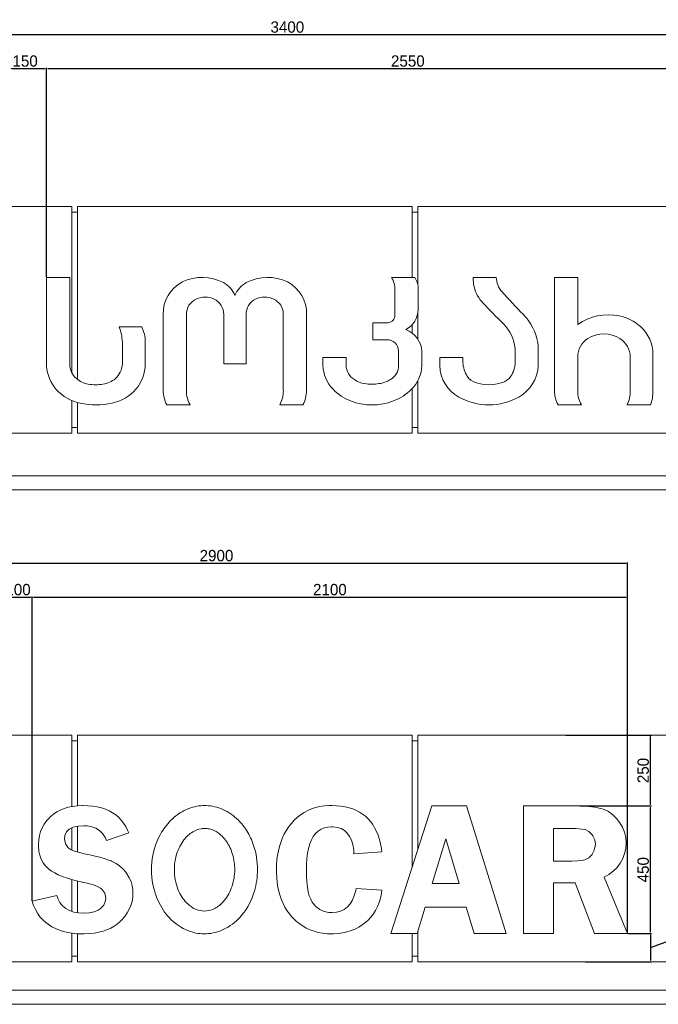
# Model space of a CAD drawing. Header units: feet. Extents: x 1820134 to 1866297, y 4865856 to 4906700.
# Tile 15 of 16: x 1839280 to 1841533, y 4903225 to 4906700. Entities that reach past the tile are written whole.
import ezdxf

# ---------------------------------------------------------------- set-up
doc = ezdxf.new("R2010")
doc.units = ezdxf.units.FT
doc.header["$MEASUREMENT"] = 0
doc.header["$PDMODE"] = 98
doc.header["$PDSIZE"] = 0.3
doc.dimstyles.new('ISO-25', dxfattribs={"dimscale": 15, "dimtxt": 20, "dimasz": 2.5, "dimexe": 1.25, "dimexo": 0.625, "dimgap": 3, "dimtad": 1, "dimdec": 0, "dimtxsty": 'Standard', "dimcen": 2.5, "dimadec": 0, "dimazin": 0, "dimtfac": 1, "dimtdec": 0, "dimtmove": 0, "dimatfit": 3, "dimfxl": 1.25, "dimarcsym": 0})

# ---------------------------------------------------------------- blocks, each defined once
blk = doc.blocks.new('*D5308')
at = {"color": 0, "lineweight": -2, "transparency": 16777216}
for p, q in [((1839224.5, 4905822.3), (1839224.5, 4906529.8)), ((1839374.5, 4905791.6), (1839374.5, 4906529.8)), ((1839229.5, 4906527.3), (1839369.5, 4906527.3))]:
    blk.add_line(p, q, dxfattribs=at)
at = {"color": 0, "lineweight": 5, "transparency": 16777216}
for points in [[(1839229.5, 4906528.1), (1839229.5, 4906526.4), (1839224.5, 4906527.3)], [(1839369.5, 4906528.1), (1839369.5, 4906526.4), (1839374.5, 4906527.3)]]:
    blk.add_solid(points, dxfattribs=at)
at = {"layer": 'Defpoints', "color": 0, "lineweight": 5, "transparency": 16777216}
for p in [(1839374.5, 4906527.3), (1839224.5, 4905821), (1839374.5, 4905790.4)]:
    blk.add_point(p, dxfattribs=at)
at = {"color": 0, "lineweight": 5, "transparency": 16777216, "insert": (1839299.5, 4906553.6), "char_height": 40, "attachment_point": 5}
blk.add_mtext('150', dxfattribs=at)
blk = doc.blocks.new('*D5309')
at = {"color": 0, "lineweight": -2, "transparency": 16777216}
for p, q in [((1839374.5, 4905791.6), (1839374.5, 4906529.8)), ((1841924.5, 4905642.9), (1841924.5, 4906529.8)), ((1839379.5, 4906527.3), (1841919.5, 4906527.3))]:
    blk.add_line(p, q, dxfattribs=at)
at = {"color": 0, "lineweight": 5, "transparency": 16777216}
for points in [[(1839379.5, 4906528.1), (1839379.5, 4906526.4), (1839374.5, 4906527.3)], [(1841919.5, 4906528.1), (1841919.5, 4906526.4), (1841924.5, 4906527.3)]]:
    blk.add_solid(points, dxfattribs=at)
at = {"layer": 'Defpoints', "color": 0, "lineweight": 5, "transparency": 16777216}
for p in [(1841924.5, 4906527.3), (1839374.5, 4905790.4), (1841924.5, 4905641.7)]:
    blk.add_point(p, dxfattribs=at)
at = {"color": 0, "lineweight": 5, "transparency": 16777216, "insert": (1840649.5, 4906553.6), "char_height": 40, "attachment_point": 5}
blk.add_mtext('2550', dxfattribs=at)
blk = doc.blocks.new('*D5310')
at = {"color": 0, "lineweight": -2, "transparency": 16777216}
for p, q in [((1838524.5, 4906371.6), (1838524.5, 4906649.7)), ((1838529.5, 4906647.2), (1841919.5, 4906647.2)), ((1841924.5, 4906371.6), (1841924.5, 4906649.7))]:
    blk.add_line(p, q, dxfattribs=at)
at = {"color": 0, "lineweight": 5, "transparency": 16777216}
for points in [[(1838529.5, 4906648), (1838529.5, 4906646.4), (1838524.5, 4906647.2)], [(1841919.5, 4906648), (1841919.5, 4906646.4), (1841924.5, 4906647.2)]]:
    blk.add_solid(points, dxfattribs=at)
at = {"layer": 'Defpoints', "color": 0, "lineweight": 5, "transparency": 16777216}
for p in [(1841924.5, 4906647.2), (1838524.5, 4906370.4), (1841924.5, 4906370.4)]:
    blk.add_point(p, dxfattribs=at)
at = {"color": 0, "lineweight": 5, "transparency": 16777216, "insert": (1840224.5, 4906673.5), "char_height": 40, "attachment_point": 5}
blk.add_mtext('3400', dxfattribs=at)
blk = doc.blocks.new('*D5415')
at = {"color": 0, "lineweight": -2, "transparency": 16777216}
for p, q in [((1841256.5, 4903925.1), (1841508.4, 4903925.1)), ((1841505.9, 4903480.1), (1841505.9, 4903920.1)), ((1841425.8, 4903475.1), (1841508.4, 4903475.1))]:
    blk.add_line(p, q, dxfattribs=at)
at = {"color": 0, "lineweight": 5, "transparency": 16777216}
for points in [[(1841505.1, 4903920.1), (1841506.8, 4903920.1), (1841505.9, 4903925.1)], [(1841505.1, 4903480.1), (1841506.8, 4903480.1), (1841505.9, 4903475.1)]]:
    blk.add_solid(points, dxfattribs=at)
at = {"layer": 'Defpoints', "color": 0, "lineweight": 5, "transparency": 16777216}
for p in [(1841255.3, 4903925.1), (1841505.9, 4903925.1), (1841424.5, 4903475.1)]:
    blk.add_point(p, dxfattribs=at)
at = {"color": 0, "lineweight": 5, "transparency": 16777216, "insert": (1841479.7, 4903700.1), "char_height": 40, "attachment_point": 5, "rotation": 90}
blk.add_mtext('450', dxfattribs=at)
blk = doc.blocks.new('*D5416')
at = {"color": 0, "lineweight": -2, "transparency": 16777216}
for p, q in [((1841633.4, 4903472.8), (1841633.4, 4903553.6)), ((1841425.8, 4903475.1), (1841508.4, 4903475.1)), ((1841505.9, 4903425.1), (1841633.4, 4903472.8)), ((1841505.9, 4903470.1), (1841505.9, 4903380.1)), ((1841275.8, 4903375.1), (1841508.4, 4903375.1))]:
    blk.add_line(p, q, dxfattribs=at)
at = {"color": 0, "lineweight": 5, "transparency": 16777216}
for points in [[(1841505.1, 4903470.1), (1841506.8, 4903470.1), (1841505.9, 4903475.1)], [(1841505.1, 4903380.1), (1841506.8, 4903380.1), (1841505.9, 4903375.1)]]:
    blk.add_solid(points, dxfattribs=at)
at = {"layer": 'Defpoints', "color": 0, "lineweight": 5, "transparency": 16777216}
for p in [(1841424.5, 4903475.1), (1841274.5, 4903375.1), (1841505.9, 4903375.1)]:
    blk.add_point(p, dxfattribs=at)
at = {"color": 0, "lineweight": 5, "transparency": 16777216, "insert": (1841607.1, 4903513.2), "char_height": 40, "attachment_point": 5, "rotation": 90}
blk.add_mtext('100', dxfattribs=at)
blk = doc.blocks.new('*D5417')
at = {"color": 0, "lineweight": -2, "transparency": 16777216}
for p, q in [((1841206.5, 4904175.1), (1841508.4, 4904175.1)), ((1841505.9, 4903930.1), (1841505.9, 4904170.1)), ((1841256.5, 4903925.1), (1841508.4, 4903925.1))]:
    blk.add_line(p, q, dxfattribs=at)
at = {"color": 0, "lineweight": 5, "transparency": 16777216}
for points in [[(1841505.1, 4904170.1), (1841506.8, 4904170.1), (1841505.9, 4904175.1)], [(1841505.1, 4903930.1), (1841506.8, 4903930.1), (1841505.9, 4903925.1)]]:
    blk.add_solid(points, dxfattribs=at)
at = {"layer": 'Defpoints', "color": 0, "lineweight": 5, "transparency": 16777216}
for p in [(1841205.3, 4904175.1), (1841505.9, 4904175.1), (1841255.3, 4903925.1)]:
    blk.add_point(p, dxfattribs=at)
at = {"color": 0, "lineweight": 5, "transparency": 16777216, "insert": (1841479.7, 4904050.1), "char_height": 40, "attachment_point": 5, "rotation": 90}
blk.add_mtext('250', dxfattribs=at)
blk = doc.blocks.new('*D5412')
at = {"color": 0, "lineweight": -2, "transparency": 16777216}
for p, q in [((1839224.5, 4903957), (1839224.5, 4904664.5)), ((1839229.5, 4904662), (1839319.5, 4904662)), ((1839324.5, 4903590.2), (1839324.5, 4904664.5))]:
    blk.add_line(p, q, dxfattribs=at)
at = {"color": 0, "lineweight": 5, "transparency": 16777216}
for points in [[(1839229.5, 4904662.9), (1839229.5, 4904661.2), (1839224.5, 4904662)], [(1839319.5, 4904662.9), (1839319.5, 4904661.2), (1839324.5, 4904662)]]:
    blk.add_solid(points, dxfattribs=at)
at = {"layer": 'Defpoints', "color": 0, "lineweight": 5, "transparency": 16777216}
for p in [(1839324.5, 4904662), (1839224.5, 4903955.8), (1839324.5, 4903588.9)]:
    blk.add_point(p, dxfattribs=at)
at = {"color": 0, "lineweight": 5, "transparency": 16777216, "insert": (1839274.5, 4904688.3), "char_height": 40, "attachment_point": 5}
blk.add_mtext('100', dxfattribs=at)
blk = doc.blocks.new('*D5413')
at = {"color": 0, "lineweight": -2, "transparency": 16777216}
for p, q in [((1839324.5, 4903590.2), (1839324.5, 4904664.5)), ((1839329.5, 4904662), (1841419.5, 4904662)), ((1841424.5, 4903476.4), (1841424.5, 4904664.5))]:
    blk.add_line(p, q, dxfattribs=at)
at = {"color": 0, "lineweight": 5, "transparency": 16777216}
for points in [[(1839329.5, 4904662.9), (1839329.5, 4904661.2), (1839324.5, 4904662)], [(1841419.5, 4904662.9), (1841419.5, 4904661.2), (1841424.5, 4904662)]]:
    blk.add_solid(points, dxfattribs=at)
at = {"layer": 'Defpoints', "color": 0, "lineweight": 5, "transparency": 16777216}
for p in [(1841424.5, 4904662), (1839324.5, 4903588.9), (1841424.5, 4903475.1)]:
    blk.add_point(p, dxfattribs=at)
at = {"color": 0, "lineweight": 5, "transparency": 16777216, "insert": (1840374.5, 4904688.3), "char_height": 40, "attachment_point": 5}
blk.add_mtext('2100', dxfattribs=at)
blk = doc.blocks.new('*D5428')
at = {"color": 0, "lineweight": -2, "transparency": 16777216}
for p, q in [((1838524.5, 4904175.8), (1838524.5, 4904784.4)), ((1838529.5, 4904781.9), (1841419.5, 4904781.9)), ((1841424.5, 4903476.4), (1841424.5, 4904784.4))]:
    blk.add_line(p, q, dxfattribs=at)
at = {"color": 0, "lineweight": 5, "transparency": 16777216}
for points in [[(1838529.5, 4904782.8), (1838529.5, 4904781.1), (1838524.5, 4904781.9)], [(1841419.5, 4904782.8), (1841419.5, 4904781.1), (1841424.5, 4904781.9)]]:
    blk.add_solid(points, dxfattribs=at)
at = {"layer": 'Defpoints', "color": 0, "lineweight": 5, "transparency": 16777216}
for p in [(1841424.5, 4904781.9), (1838524.5, 4904174.5), (1841424.5, 4903475.1)]:
    blk.add_point(p, dxfattribs=at)
at = {"color": 0, "lineweight": 5, "transparency": 16777216, "insert": (1839974.5, 4904808.3), "char_height": 40, "attachment_point": 5}
blk.add_mtext('2900', dxfattribs=at)

msp = doc.modelspace()

# ---------------------------------------------------------------- linework, layer by layer
at = {"color": 0, "linetype": 'Continuous', "lineweight": 0, "extrusion": (0, 1, 0)}
for p, q in [((1839039.6, 4906040.4), (1839464.5, 4906040.4)), ((1839464.5, 4905453.2), (1839464.5, 4906040.4)), ((1839464.5, 4906020.4), (1839484.5, 4906020.4)), ((1839484.5, 4906040.4), (1840664.5, 4906040.4)), ((1839484.5, 4906040.4), (1839484.5, 4905429.8)), ((1840664.5, 4905790.4), (1840664.5, 4906040.4)), ((1840664.5, 4906020.4), (1840684.5, 4906020.4)), ((1840684.5, 4906040.4), (1840684.5, 4905763.9)), ((1840684.5, 4906040.4), (1841864.5, 4906040.4)), ((1839457.1, 4905790.4), (1839374.5, 4905790.4)), ((1839374.5, 4905790.4), (1839374.5, 4905477.1)), ((1839457.1, 4905483.9), (1839457.1, 4905790.4)), ((1840674, 4905790.4), (1840591.8, 4905790.4)), ((1840961.6, 4905790.4), (1840879.9, 4905790.4)), ((1841248.8, 4905790.4), (1841166.6, 4905790.4)), ((1841166.6, 4905790.4), (1841166.6, 4905391.1)), ((1841248.8, 4905624.5), (1841248.8, 4905790.4)), ((1840604, 4905746.1), (1840604, 4905657.9)), ((1840686.2, 4905677.4), (1840686.2, 4905747.7)), ((1840684.5, 4905662.6), (1840684.5, 4905572.7)), ((1839786.4, 4905659.2), (1839786.4, 4905391.1)), ((1839868.6, 4905389.7), (1839868.6, 4905659.2)), ((1839999.9, 4905659.2), (1839999.9, 4905485.5)), ((1840078.9, 4905485.5), (1840078.9, 4905659.2)), ((1840210.2, 4905659.2), (1840210.2, 4905389.7)), ((1840292.4, 4905391.1), (1840292.4, 4905659.2)), ((1840579.7, 4905630.2), (1840526.2, 4905630.2)), ((1840526.2, 4905630.2), (1840526.2, 4905570.1)), ((1839710.6, 4905615.3), (1839631.2, 4905615.3)), ((1840664.5, 4905594.3), (1840664.5, 4905623.4)), ((1839642.5, 4905562.9), (1839642.5, 4905483.9)), ((1839723.3, 4905483.9), (1839723.3, 4905562.9)), ((1840526.2, 4905570.1), (1840575.2, 4905570.1)), ((1840616.7, 4905531.5), (1840616.7, 4905479.9)), ((1840698.8, 4905479.9), (1840698.8, 4905529.7)), ((1841027.7, 4905539.3), (1841027.7, 4905489.7)), ((1841109.4, 4905478.9), (1841109.4, 4905547.5)), ((1840431.8, 4905507.9), (1840349.6, 4905507.9)), ((1840349.6, 4905507.9), (1840349.6, 4905479.9)), ((1840431.8, 4905479.9), (1840431.8, 4905507.9)), ((1840843.6, 4905507.3), (1840761.9, 4905507.3)), ((1840761.9, 4905507.3), (1840761.9, 4905478.9)), ((1840843.6, 4905489.7), (1840843.6, 4905507.3)), ((1841248.8, 4905389.7), (1841248.8, 4905509.2)), ((1841434.1, 4905509.2), (1841434.1, 4905389.7)), ((1841513.9, 4905389.7), (1841513.9, 4905518.9)), ((1839999.9, 4905485.5), (1840078.9, 4905485.5)), ((1840684.5, 4905425.3), (1840684.5, 4905240.4)), ((1840664.5, 4905240.4), (1840664.5, 4905397.8)), ((1839464.5, 4905240.4), (1839464.5, 4905355.6)), ((1839484.5, 4905348.5), (1839484.5, 4905240.4)), ((1839799.1, 4905340.4), (1839881.3, 4905340.4)), ((1840197.5, 4905340.4), (1840279.6, 4905340.4)), ((1841179.3, 4905340.4), (1841261.5, 4905340.4)), ((1841422.9, 4905340.4), (1841505.1, 4905340.4)), ((1839484.5, 4905260.4), (1839464.5, 4905260.4)), ((1840684.5, 4905260.4), (1840664.5, 4905260.4)), ((1839464.5, 4905240.4), (1838284.5, 4905240.4)), ((1840664.5, 4905240.4), (1839484.5, 4905240.4)), ((1841864.5, 4905240.4), (1840684.5, 4905240.4)), ((1837624.5, 4905090.4), (1843674.5, 4905090.4)), ((1837624.5, 4905090.4), (1843674.5, 4905090.4)), ((1843674.5, 4905040.4), (1837624.5, 4905040.4))]:
    msp.add_line(p, q, dxfattribs=at)
at = {"lineweight": 5, "extrusion": (0, 1, 0)}
for p, q in [((1839039.6, 4904175.1), (1839464.5, 4904175.1)), ((1839464.5, 4903923.1), (1839464.5, 4904175.1)), ((1839484.5, 4904175.1), (1840664.5, 4904175.1)), ((1839484.5, 4904175.1), (1839484.5, 4903925.8)), ((1840664.5, 4903709), (1840664.5, 4904175.1)), ((1840684.5, 4904175.1), (1840684.5, 4903771.3)), ((1840684.5, 4904175.1), (1841864.5, 4904175.1)), ((1839464.5, 4904155.1), (1839484.5, 4904155.1)), ((1840664.5, 4904155.1), (1840684.5, 4904155.1)), ((1839467.2, 4903923.7), (1839451.6, 4903920.5)), ((1839483.6, 4903925.8), (1839467.2, 4903923.7)), ((1839501.2, 4903926.4), (1839483.6, 4903925.8)), ((1839503, 4903926.4), (1839501.2, 4903926.4)), ((1839520.9, 4903925.9), (1839503, 4903926.4)), ((1839537.9, 4903924.4), (1839520.9, 4903925.9)), ((1839553.8, 4903921.9), (1839537.9, 4903924.4)), ((1840355.1, 4903925.1), (1840339.3, 4903922.6)), ((1840371.6, 4903926.3), (1840355.1, 4903925.1)), ((1840381.9, 4903926.4), (1840371.6, 4903926.3)), ((1840398.3, 4903926), (1840381.9, 4903926.4)), ((1840413.8, 4903924.6), (1840398.3, 4903926)), ((1840428.5, 4903922.3), (1840413.8, 4903924.6)), ((1840733.8, 4903925.1), (1840589.5, 4903475.1)), ((1840855.8, 4903925.1), (1840733.8, 4903925.1)), ((1840996.5, 4903475.1), (1840855.8, 4903925.1)), ((1841255.3, 4903925.1), (1841057.4, 4903925.1)), ((1841057.4, 4903925.1), (1841057.4, 4903475.1)), ((1839399.1, 4903895.9), (1839388.2, 4903886.7)), ((1839410.8, 4903903.8), (1839399.1, 4903895.9)), ((1839423.5, 4903910.7), (1839410.8, 4903903.8)), ((1839437.1, 4903916.3), (1839423.5, 4903910.7)), ((1839451.6, 4903920.5), (1839437.1, 4903916.3)), ((1839568.8, 4903918.1), (1839553.8, 4903921.9)), ((1839582.7, 4903913.6), (1839568.8, 4903918.1)), ((1839595.7, 4903908), (1839582.7, 4903913.6)), ((1839607.9, 4903901.3), (1839595.7, 4903908)), ((1839619.1, 4903893.7), (1839607.9, 4903901.3)), ((1839629.3, 4903885.1), (1839619.1, 4903893.7)), ((1840271.4, 4903894.1), (1840259.8, 4903885.1)), ((1840283.6, 4903902.1), (1840271.4, 4903894.1)), ((1840296.5, 4903908.8), (1840283.6, 4903902.1)), ((1840310.1, 4903914.6), (1840296.5, 4903908.8)), ((1840324.3, 4903919.1), (1840310.1, 4903914.6)), ((1840339.3, 4903922.6), (1840324.3, 4903919.1)), ((1840442.4, 4903919), (1840428.5, 4903922.3)), ((1840455.4, 4903914.7), (1840442.4, 4903919)), ((1840467.8, 4903909.6), (1840455.4, 4903914.7)), ((1840479.2, 4903903.6), (1840467.8, 4903909.6)), ((1840490, 4903896.7), (1840479.2, 4903903.6)), ((1840500, 4903888.8), (1840490, 4903896.7)), ((1840509.1, 4903880), (1840500, 4903888.8)), ((1839366.8, 4903861.1), (1839359.5, 4903848.2)), ((1839375.6, 4903873.3), (1839366.8, 4903861.1)), ((1839386.4, 4903884.9), (1839375.6, 4903873.3)), ((1839388.2, 4903886.7), (1839386.4, 4903884.9)), ((1839469.2, 4903850.1), (1839486.3, 4903854)), ((1839484.5, 4903853.6), (1839484.5, 4903762.6)), ((1839486.3, 4903854), (1839507, 4903855.4)), ((1839507, 4903855.4), (1839518.2, 4903854.8)), ((1839518.2, 4903854.8), (1839534.6, 4903851.9)), ((1839638.7, 4903875.4), (1839629.3, 4903885.1)), ((1839647, 4903864.8), (1839638.7, 4903875.4)), ((1839654.7, 4903853), (1839647, 4903864.8)), ((1840236.5, 4903860.9), (1840227.7, 4903849.2)), ((1840238.6, 4903863.5), (1840236.5, 4903860.9)), ((1840248.8, 4903874.9), (1840238.6, 4903863.5)), ((1840259.8, 4903885.1), (1840248.8, 4903874.9)), ((1840517.7, 4903870.3), (1840509.1, 4903880)), ((1840525.4, 4903859.7), (1840517.7, 4903870.3)), ((1840532.4, 4903848), (1840525.4, 4903859.7)), ((1839349.8, 4903820.4), (1839347.4, 4903805.4)), ((1839353.9, 4903834.7), (1839349.8, 4903820.4)), ((1839359.5, 4903848.2), (1839353.9, 4903834.7)), ((1839438.7, 4903808.9), (1839440, 4903820.7)), ((1839440, 4903820.7), (1839445.5, 4903833.4)), ((1839445.5, 4903833.4), (1839455.4, 4903843.3)), ((1839455.4, 4903843.3), (1839469.2, 4903850.1)), ((1839464.5, 4903769.8), (1839464.5, 4903847.8)), ((1839534.6, 4903851.9), (1839549.5, 4903846.4)), ((1839549.5, 4903846.4), (1839562.4, 4903838.1)), ((1839562.4, 4903838.1), (1839573.2, 4903827.3)), ((1839573.2, 4903827.3), (1839582, 4903813.9)), ((1839586.6, 4903803.3), (1839665.6, 4903829.7)), ((1839661.2, 4903840.2), (1839654.7, 4903853)), ((1839665.6, 4903829.7), (1839661.2, 4903840.2)), ((1840212.6, 4903824.1), (1840206.4, 4903810.7)), ((1840219.8, 4903836.9), (1840212.6, 4903824.1)), ((1840227.7, 4903849.2), (1840219.8, 4903836.9)), ((1840316, 4903817.2), (1840323.9, 4903827.7)), ((1840323.9, 4903827.7), (1840333, 4903836.3)), ((1840333, 4903836.3), (1840343.2, 4903843.1)), ((1840343.2, 4903843.1), (1840354.5, 4903847.9)), ((1840354.5, 4903847.9), (1840366.8, 4903850.8)), ((1840366.8, 4903850.8), (1840379.9, 4903851.7)), ((1840379.9, 4903851.7), (1840385.4, 4903851.5)), ((1840385.4, 4903851.5), (1840400.3, 4903849.6)), ((1840400.3, 4903849.6), (1840413.8, 4903845.3)), ((1840413.8, 4903845.3), (1840425.8, 4903838.6)), ((1840425.8, 4903838.6), (1840435.9, 4903829.4)), ((1840435.9, 4903829.4), (1840444.2, 4903817.8)), ((1840538.7, 4903835.3), (1840532.4, 4903848)), ((1840544.3, 4903821.8), (1840538.7, 4903835.3)), ((1840549.1, 4903807.2), (1840544.3, 4903821.8)), ((1841163.5, 4903845), (1841242.4, 4903845)), ((1841163.5, 4903730.3), (1841163.5, 4903845)), ((1841242.4, 4903845), (1841264.2, 4903843.6)), ((1841264.2, 4903843.6), (1841275.3, 4903841.8)), ((1841275.3, 4903841.8), (1841287.6, 4903835.5)), ((1841287.6, 4903835.5), (1841299.7, 4903823.3)), ((1841299.7, 4903823.3), (1841302.1, 4903819.9)), ((1841302.1, 4903819.9), (1841308.6, 4903805.6)), ((1839347.4, 4903805.4), (1839346.5, 4903789.6)), ((1839346.5, 4903789.6), (1839346.7, 4903783)), ((1839442.2, 4903791.5), (1839438.7, 4903808.9)), ((1839451.9, 4903777.6), (1839442.2, 4903791.5)), ((1839582, 4903813.9), (1839586.6, 4903803.3)), ((1840201, 4903796.7), (1840196.4, 4903782.2)), ((1840206.4, 4903810.7), (1840201, 4903796.7)), ((1840299.3, 4903775.5), (1840303.8, 4903791.1)), ((1840303.8, 4903791.1), (1840309.3, 4903805)), ((1840309.3, 4903805), (1840316, 4903817.2)), ((1840444.2, 4903817.8), (1840450.7, 4903804.2)), ((1840450.7, 4903804.2), (1840455.5, 4903788.5)), ((1840455.5, 4903788.5), (1840458.4, 4903770.7)), ((1840553.1, 4903791.7), (1840549.1, 4903807.2)), ((1840556.3, 4903775.1), (1840553.1, 4903791.7)), ((1840735.5, 4903650.9), (1840783.7, 4903808.8)), ((1840783.7, 4903808.8), (1840830.8, 4903650.9)), ((1841310.6, 4903784.1), (1841307.2, 4903768.5)), ((1841308.6, 4903805.6), (1841310.9, 4903789.7)), ((1841310.9, 4903789.7), (1841310.6, 4903784.1)), ((1839346.7, 4903783), (1839348.2, 4903766.1)), ((1839348.2, 4903766.1), (1839351.4, 4903750.9)), ((1839351.4, 4903750.9), (1839356.4, 4903737.1)), ((1839462.3, 4903770.7), (1839451.9, 4903777.6)), ((1839476.8, 4903764.7), (1839462.3, 4903770.7)), ((1839495.6, 4903759.5), (1839476.8, 4903764.7)), ((1839507.8, 4903756.7), (1839495.6, 4903759.5)), ((1839528.3, 4903752.5), (1839507.8, 4903756.7)), ((1839546.7, 4903748.3), (1839528.3, 4903752.5)), ((1840189.7, 4903751.2), (1840187.7, 4903734.8)), ((1840192.7, 4903767), (1840189.7, 4903751.2)), ((1840196.4, 4903782.2), (1840192.7, 4903767)), ((1840293.4, 4903739.2), (1840295.8, 4903758.3)), ((1840295.8, 4903758.3), (1840299.3, 4903775.5)), ((1840458.4, 4903770.7), (1840459.4, 4903756.7)), ((1840459.4, 4903756.7), (1840558.1, 4903763)), ((1840558.1, 4903763), (1840556.3, 4903775.1)), ((1841299.1, 4903754), (1841287.3, 4903741.8)), ((1841299.7, 4903754.7), (1841299.1, 4903754)), ((1841307.2, 4903768.5), (1841299.7, 4903754.7)), ((1839356.4, 4903737.1), (1839363, 4903724.7)), ((1839363, 4903724.7), (1839371.3, 4903713.7)), ((1839563.5, 4903743.9), (1839546.7, 4903748.3)), ((1839578.4, 4903739.5), (1839563.5, 4903743.9)), ((1839591.5, 4903735.3), (1839578.4, 4903739.5)), ((1839602.9, 4903731), (1839591.5, 4903735.3)), ((1839607.1, 4903729.2), (1839602.9, 4903731)), ((1839620.4, 4903722.2), (1839607.1, 4903729.2)), ((1839632.6, 4903713.7), (1839620.4, 4903722.2)), ((1840186.4, 4903718), (1840186, 4903700.3)), ((1840187.7, 4903734.8), (1840186.4, 4903718)), ((1840291.6, 4903699.4), (1840292, 4903718.6)), ((1840292, 4903718.6), (1840293.4, 4903739.2)), ((1841228.1, 4903730.3), (1841163.5, 4903730.3)), ((1841248.2, 4903730.9), (1841228.1, 4903730.3)), ((1841263.9, 4903732.6), (1841248.2, 4903730.9)), ((1841274.3, 4903735), (1841263.9, 4903732.6)), ((1841287.3, 4903741.8), (1841274.3, 4903735)), ((1839371.3, 4903713.7), (1839381.3, 4903703.8)), ((1839381.3, 4903703.8), (1839383.2, 4903702.3)), ((1839383.2, 4903702.3), (1839392.8, 4903695.3)), ((1839392.8, 4903695.3), (1839403.9, 4903688.7)), ((1839403.9, 4903688.7), (1839416.4, 4903682.5)), ((1839416.4, 4903682.5), (1839430.3, 4903676.5)), ((1839644, 4903703.5), (1839632.6, 4903713.7)), ((1839654.4, 4903691.5), (1839644, 4903703.5)), ((1839658.8, 4903685.3), (1839654.4, 4903691.5)), ((1839666.9, 4903672), (1839658.8, 4903685.3)), ((1840186, 4903700.3), (1840186.1, 4903690.1)), ((1840186.1, 4903690.1), (1840187, 4903672.4)), ((1840292, 4903677.2), (1840291.6, 4903699.4)), ((1839430.3, 4903676.5), (1839445.8, 4903670.9)), ((1839445.8, 4903670.9), (1839462.7, 4903665.7)), ((1839462.7, 4903665.7), (1839481.1, 4903660.8)), ((1839464.5, 4903553), (1839464.5, 4903665.2)), ((1839481.1, 4903660.8), (1839501.1, 4903656.4)), ((1839484.5, 4903660.1), (1839484.5, 4903548.2)), ((1839501.1, 4903656.4), (1839502.8, 4903656)), ((1839502.8, 4903656), (1839523.5, 4903651.1)), ((1839523.5, 4903651.1), (1839540.8, 4903646.2)), ((1839540.8, 4903646.2), (1839554.7, 4903640.9)), ((1839673, 4903658.2), (1839666.9, 4903672)), ((1839677, 4903643.9), (1839673, 4903658.2)), ((1840187, 4903672.4), (1840188.6, 4903655.2)), ((1840188.6, 4903655.2), (1840191.1, 4903638.9)), ((1840293.3, 4903657.1), (1840292, 4903677.2)), ((1840295.3, 4903638.9), (1840293.3, 4903657.1)), ((1840830.8, 4903650.9), (1840735.5, 4903650.9)), ((1841163.5, 4903475.1), (1841163.5, 4903653.5)), ((1841163.5, 4903653.5), (1841239.1, 4903653.5)), ((1841239.1, 4903653.5), (1841308.2, 4903475.1)), ((1841424.5, 4903475.1), (1841341.6, 4903674.2)), ((1839554.7, 4903640.9), (1839565.2, 4903635.2)), ((1839565.2, 4903635.2), (1839570.3, 4903631.2)), ((1839570.3, 4903631.2), (1839580.5, 4903617.5)), ((1839580.5, 4903617.5), (1839583.9, 4903600.1)), ((1839679.2, 4903628.7), (1839677, 4903643.9)), ((1839678.9, 4903603), (1839679.7, 4903618.3)), ((1839679.7, 4903618.3), (1839679.2, 4903628.7)), ((1840191.1, 4903638.9), (1840194.5, 4903623.2)), ((1840194.5, 4903623.2), (1840198.6, 4903608.3)), ((1840298.4, 4903622.6), (1840295.3, 4903638.9)), ((1840302, 4903608.2), (1840298.4, 4903622.6)), ((1840465.6, 4903626.5), (1840460.6, 4903608.7)), ((1840466.9, 4903633.4), (1840465.6, 4903626.5)), ((1840558, 4903627.8), (1840466.9, 4903633.4)), ((1840552.5, 4903599.8), (1840556.2, 4903616.4)), ((1840556.2, 4903616.4), (1840558, 4903627.8)), ((1839411.3, 4903608.7), (1839324.5, 4903588.9)), ((1839324.5, 4903588.9), (1839329.4, 4903574)), ((1839414.9, 4903598.3), (1839411.3, 4903608.7)), ((1839422.2, 4903584.6), (1839414.9, 4903598.3)), ((1839431.6, 4903573), (1839422.2, 4903584.6)), ((1839583, 4903590.9), (1839576.6, 4903575.4)), ((1839583.9, 4903600.1), (1839583, 4903590.9)), ((1839672.5, 4903573.9), (1839676.5, 4903588.1)), ((1839676.5, 4903588.1), (1839678.9, 4903603)), ((1840198.6, 4903608.3), (1840203.6, 4903594)), ((1840203.6, 4903594), (1840209.3, 4903580.6)), ((1840209.3, 4903580.6), (1840215.9, 4903567.8)), ((1840306.8, 4903595.6), (1840302, 4903608.2)), ((1840312.4, 4903585.1), (1840306.8, 4903595.6)), ((1840315.2, 4903581.1), (1840312.4, 4903585.1)), ((1840326.4, 4903568.7), (1840315.2, 4903581.1)), ((1840445.9, 4903579.7), (1840436.3, 4903568.6)), ((1840454, 4903593.1), (1840445.9, 4903579.7)), ((1840460.6, 4903608.7), (1840454, 4903593.1)), ((1840542.1, 4903570), (1840547.8, 4903584.5)), ((1840547.8, 4903584.5), (1840552.5, 4903599.8)), ((1839329.4, 4903574), (1839335.6, 4903559.6)), ((1839335.6, 4903559.6), (1839343.1, 4903546.5)), ((1839343.1, 4903546.5), (1839351.7, 4903534.3)), ((1839442.9, 4903563.5), (1839431.6, 4903573)), ((1839456, 4903556), (1839442.9, 4903563.5)), ((1839471.1, 4903550.7), (1839456, 4903556)), ((1839487.7, 4903547.6), (1839471.1, 4903550.7)), ((1839506, 4903546.6), (1839487.7, 4903547.6)), ((1839506.5, 4903546.6), (1839506, 4903546.6)), ((1839526, 4903547.8), (1839506.5, 4903546.6)), ((1839543, 4903551.4), (1839526, 4903547.8)), ((1839557, 4903557.3), (1839543, 4903551.4)), ((1839564.1, 4903562.1), (1839557, 4903557.3)), ((1839576.6, 4903575.4), (1839564.1, 4903562.1)), ((1839651.1, 4903534.8), (1839659.8, 4903547.4)), ((1839659.8, 4903547.4), (1839666.9, 4903560.3)), ((1839666.9, 4903560.3), (1839672.5, 4903573.9)), ((1840215.9, 4903567.8), (1840223.2, 4903555.8)), ((1840223.2, 4903555.8), (1840231.5, 4903544.4)), ((1840231.5, 4903544.4), (1840240.6, 4903533.6)), ((1840339.5, 4903559.2), (1840326.4, 4903568.7)), ((1840354.5, 4903552.7), (1840339.5, 4903559.2)), ((1840371, 4903549.2), (1840354.5, 4903552.7)), ((1840382.8, 4903548.6), (1840371, 4903549.2)), ((1840398.1, 4903549.8), (1840382.8, 4903548.6)), ((1840412.2, 4903553.6), (1840398.1, 4903549.8)), ((1840425, 4903559.8), (1840412.2, 4903553.6)), ((1840436.3, 4903568.6), (1840425, 4903559.8)), ((1840519.1, 4903532.9), (1840527.9, 4903544.4)), ((1840527.9, 4903544.4), (1840535.5, 4903556.7)), ((1840535.5, 4903556.7), (1840542.1, 4903570)), ((1840681.8, 4903475.1), (1840710.1, 4903567.9)), ((1840710.1, 4903567.9), (1840855.5, 4903567.9)), ((1840855.5, 4903567.9), (1840883.2, 4903475.1)), ((1839351.7, 4903534.3), (1839361.4, 4903523.3)), ((1839361.4, 4903523.3), (1839372.3, 4903513.5)), ((1839372.3, 4903513.5), (1839393.7, 4903499)), ((1839613.5, 4903500.7), (1839624.6, 4903508.3)), ((1839624.6, 4903508.3), (1839634.7, 4903516.9)), ((1839634.7, 4903516.9), (1839640.7, 4903522.7)), ((1839640.7, 4903522.7), (1839651.1, 4903534.8)), ((1840240.6, 4903533.6), (1840243.6, 4903530.2)), ((1840243.6, 4903530.2), (1840254.7, 4903519.5)), ((1840254.7, 4903519.5), (1840266.2, 4903509.9)), ((1840266.2, 4903509.9), (1840278.5, 4903501.5)), ((1840488.9, 4903505.6), (1840500.9, 4903514.8)), ((1840500.9, 4903514.8), (1840509.5, 4903522.5)), ((1840509.5, 4903522.5), (1840519.1, 4903532.9)), ((1839393.7, 4903499), (1839406.7, 4903492.5)), ((1839406.7, 4903492.5), (1839420.4, 4903486.8)), ((1839420.4, 4903486.8), (1839434.9, 4903482.1)), ((1839434.9, 4903482.1), (1839449.9, 4903478.5)), ((1839449.9, 4903478.5), (1839465.7, 4903475.9)), ((1839464.5, 4903375.1), (1839464.5, 4903476.1)), ((1839465.7, 4903475.9), (1839482.2, 4903474.4)), ((1839482.2, 4903474.4), (1839499.5, 4903473.8)), ((1839484.5, 4903474.3), (1839484.5, 4903375.1)), ((1839499.5, 4903473.8), (1839507.4, 4903474)), ((1839507.4, 4903474), (1839525.8, 4903474.9)), ((1839525.8, 4903474.9), (1839543, 4903476.7)), ((1839543, 4903476.7), (1839559.2, 4903479.7)), ((1839559.2, 4903479.7), (1839574.3, 4903483.4)), ((1839574.3, 4903483.4), (1839588.3, 4903488.2)), ((1839588.3, 4903488.2), (1839601.5, 4903494)), ((1839601.5, 4903494), (1839613.5, 4903500.7)), ((1840278.5, 4903501.5), (1840291.3, 4903494.2)), ((1840291.3, 4903494.2), (1840304.7, 4903488)), ((1840304.7, 4903488), (1840318.8, 4903482.9)), ((1840318.8, 4903482.9), (1840333.4, 4903478.9)), ((1840333.4, 4903478.9), (1840348.7, 4903476.2)), ((1840348.7, 4903476.2), (1840364.6, 4903474.4)), ((1840364.6, 4903474.4), (1840381.3, 4903473.8)), ((1840381.3, 4903473.8), (1840387.3, 4903473.9)), ((1840387.3, 4903473.9), (1840403.9, 4903474.9)), ((1840403.9, 4903474.9), (1840419.6, 4903477.1)), ((1840419.6, 4903477.1), (1840434.8, 4903480.4)), ((1840434.8, 4903480.4), (1840449.2, 4903485)), ((1840449.2, 4903485), (1840463.1, 4903490.6)), ((1840463.1, 4903490.6), (1840476.3, 4903497.5)), ((1840476.3, 4903497.5), (1840488.9, 4903505.6)), ((1840589.5, 4903475.1), (1840681.8, 4903475.1)), ((1840664.5, 4903375.1), (1840664.5, 4903475.1)), ((1840684.5, 4903483.9), (1840684.5, 4903375.1)), ((1840883.2, 4903475.1), (1840996.5, 4903475.1)), ((1841057.4, 4903475.1), (1841163.5, 4903475.1)), ((1841308.2, 4903475.1), (1841424.5, 4903475.1)), ((1839464.5, 4903375.1), (1838284.5, 4903375.1)), ((1839484.5, 4903395.1), (1839464.5, 4903395.1)), ((1840664.5, 4903375.1), (1839484.5, 4903375.1)), ((1840684.5, 4903395.1), (1840664.5, 4903395.1)), ((1841864.5, 4903375.1), (1840684.5, 4903375.1)), ((1837624.5, 4903275.1), (1843674.5, 4903275.1)), ((1837624.5, 4903275.1), (1843674.5, 4903275.1)), ((1843674.5, 4903225.1), (1837624.5, 4903225.1))]:
    msp.add_line(p, q, dxfattribs=at)
at = {"color": 0, "linetype": 'Continuous', "lineweight": 0}
for centre, radius, start, end in [((1839913, 4905662.4), 126.6, 117.743, 181.4524), ((1839924.1, 4905628.4), 162, 62.3417, 115.6282), ((1839960.1, 4905697.1), 84.4, 20.1503, 62.3417), ((1840118.7, 4905697.1), 84.4, 117.6583, 159.8497), ((1840154.7, 4905628.4), 162, 64.3718, 117.6583), ((1840165.8, 4905662.4), 126.6, 358.5476, 62.257), ((1840604.9, 4905747.5), 81.3, 0.1697, 31.847), ((1841006.8, 4905786.8), 127, 178.4099, 208.71), ((1841003.9, 4905785.7), 123.9, 208.9002, 223.5013), ((1843588.9, 4908238.9), 3687.5, 223.5013, 225.1121), ((1840603.4, 4905679.3), 82.9, 298.4937, 358.6635), ((1840922.8, 4905528.1), 187.6, 39.442, 44.3929), ((1840922.8, 4905528.1), 187.6, 5.9324, 39.442), ((1841357, 4905468.8), 189.6, 78.4462, 124.8217), ((1841362.7, 4905496.8), 161, 48.0032, 78.4462), ((1839609, 4905562.9), 114.3, 0, 27.2667), ((1840610.7, 4905524.2), 88.3, 3.567, 68.616), ((1841382.6, 4905518.9), 131.3, 0, 48.0032), ((1839528.3, 4905493), 154.6, 185.8974, 219.5566), ((1839585, 4905485.2), 138.2, 319.6655, 359.4855), ((1840478.8, 4905485.3), 129.3, 182.386, 223.9605), ((1840576.7, 4905482.7), 122.2, 314.4244, 358.6642), ((1840894.1, 4905483.3), 132.3, 181.9339, 240.8055), ((1840975.4, 4905485), 134.1, 299.1945, 357.403), ((1839529, 4905506.2), 163.8, 222.9621, 257.536), ((1839570.4, 4905504.6), 162.1, 282.6796, 317.7905), ((1839907.6, 4905394.6), 121.2, 181.6323, 206.5631), ((1840171.2, 4905394.6), 121.2, 333.4369, 358.3677), ((1840509.6, 4905515), 172.1, 223.9605, 248.8918), ((1840530.7, 4905529.7), 187.9, 291.1082, 314.4244), ((1841274, 4905391.1), 107.4, 180, 208.1954), ((1841384.6, 4905387.4), 129.4, 338.6909, 1.0192), ((1840523, 4905549.6), 209.3, 248.8918, 291.1082), ((1840935.2, 4905556.9), 216.5, 240.8055, 299.1945), ((1839549.2, 4905608), 267.6, 258.0221, 282.2436)]:
    msp.add_arc(centre, radius, start, end, dxfattribs=at)
at = {"color": 0, "linetype": 'Continuous', "lineweight": 0, "extrusion": (0, 0, -1)}
for centre, radius, start, end in [((-1840520, 4905746.7), 84.1, 148.6662, 180.4125), ((-1841039, 4905791.7), 77.5, 318.3959, 359.0027), ((-1842826, 4907391.4), 2475.8, 315.6071, 318.1715), ((-1839926.7, 4905660.7), 58.2, 358.5552, 66.081), ((-1839934.8, 4905642.5), 78, 66.081, 113.919), ((-1839939.9, 4905660), 60, 116.1779, 180.7798), ((-1840138.9, 4905660), 60, 359.2202, 63.8221), ((-1840144, 4905642.5), 78, 66.081, 113.919), ((-1840152.1, 4905660.7), 58.2, 113.919, 181.4448), ((-1840576.8, 4905657.2), 27.2, 178.681, 263.8253), ((-1840885.9, 4905525.3), 142.5, 134.8879, 174.3791), ((-1839477.1, 4905554.9), 165.5, 158.5962, 177.2164), ((-1841341, 4905485.9), 105, 57.3692, 122.6308), ((-1840577.8, 4905531.4), 38.8, 86.1758, 179.8654), ((-1841326.1, 4905509.2), 77.3, 0, 57.3692), ((-1841354.8, 4905507.5), 79.3, 122.6308, 178.7846), ((-1840941.6, 4905494.4), 98.1, 327.2514, 357.2194), ((-1840943.7, 4905489.7), 84, 180, 215.1051), ((-1839524.5, 4905484), 67.4, 310.9322, 359.9605), ((-1839566.4, 4905489.2), 76.2, 183.9964, 227.4902), ((-1840491.1, 4905481), 59.3, 300.6423, 358.9289), ((-1840562.7, 4905477.8), 54, 177.7303, 242.2144), ((-1839538.1, 4905502.4), 90.3, 280.2993, 309.7954), ((-1839559.8, 4905504.8), 92.4, 231.0012, 261.0375), ((-1840507.2, 4905494.3), 79.4, 277.4471, 305.7589), ((-1840537.3, 4905508.5), 93.4, 237.2139, 263.5691), ((-1840905, 4905470.9), 54.6, 288.0505, 327.2514), ((-1840935.1, 4905563.3), 151.8, 251.9495, 288.0505), ((-1840963.7, 4905475.6), 59.6, 215.1051, 251.9495), ((-1839548.1, 4905575.7), 164.2, 260.8559, 279.1441), ((-1839970.2, 4905389.7), 101.7, 330.9965, 0.0133), ((-1840108.6, 4905389.7), 101.7, 179.9867, 209.0035), ((-1840522.3, 4905559.8), 146.4, 260.006, 279.994), ((-1841350.4, 4905389.7), 101.7, 330.9965, 0.0133), ((-1841320.1, 4905389.7), 114, 180, 205.6227)]:
    msp.add_arc(centre, radius, start, end, dxfattribs=at)
at = {"lineweight": 5}
for centre, radius, start, end in [((1841255.3, 4903604.2), 320.9, 74.71, 90), ((1841288.8, 4903793.6), 130.6, 293.8553, 66.9598)]:
    msp.add_arc(centre, radius, start, end, dxfattribs=at)
for points, knots in [([(1839934.1, 4903926.4), (1839914.6, 4903926.6), (1839895.4, 4903923), (1839855.1, 4903907.8), (1839835.1, 4903894.9), (1839803.3, 4903864.9), (1839791, 4903849.1), (1839763.7, 4903803.4), (1839752.9, 4903771), (1839743.2, 4903703.6), (1839745, 4903668.5), (1839759, 4903610.9), (1839768.5, 4903587.6), (1839794.3, 4903544.8), (1839810.8, 4903525.4), (1839847.6, 4903496.6), (1839866.6, 4903486.5), (1839906.6, 4903474.5), (1839926.8, 4903472.6), (1839968.3, 4903476.6), (1839988.8, 4903483.2), (1840028.8, 4903504.7), (1840048.4, 4903520.9), (1840084.2, 4903564.8), (1840098.9, 4903592.9), (1840115.5, 4903648.9), (1840119.2, 4903674.5), (1840119.2, 4903699.9), (1840119.3, 4903728.9), (1840114.8, 4903758), (1840099.3, 4903804.5), (1840090.9, 4903822.1), (1840072.5, 4903851.3), (1840062.6, 4903863.7), (1840035.8, 4903890.6), (1840017.4, 4903903.7), (1839978.3, 4903921), (1839958.5, 4903925.6), (1839936.9, 4903926.4), (1839935.5, 4903926.4), (1839934.1, 4903926.4)], [-1222.02098, -1222.02098, -1222.02098, -1222.02098, -1149.677971, -1149.677971, -1061.368227, -1061.368227, -986.978924, -986.978924, -861.595772, -861.595772, -731.125816, -731.125816, -635.687845, -635.687845, -538.166235, -538.166235, -454.413297, -454.413297, -374.051597, -374.051597, -288.004931, -288.004931, -192.001538, -192.001538, -84.459887, -84.459887, 0, 0, 0, 96.465889, 96.465889, 163.167696, 163.167696, 220.257091, 220.257091, 302.219523, 302.219523, 376.819321, 376.819321, 381.987028, 381.987028, 381.987028, 381.987028]), ([(1839933.5, 4903846), (1839938.8, 4903845.9), (1839944.1, 4903845.3), (1839960.7, 4903841.6), (1839971.3, 4903836.5), (1839993.3, 4903820.8), (1840004.3, 4903808.6), (1840013.2, 4903794.4), (1840017.4, 4903787.7), (1840021.3, 4903780.3), (1840027.9, 4903764.7), (1840030.7, 4903756.4), (1840037.6, 4903729.5), (1840039.4, 4903711), (1840037.8, 4903672.6), (1840033.7, 4903652.8), (1840020, 4903616.6), (1840010.5, 4903600.8), (1839990.2, 4903578), (1839979.8, 4903569.5), (1839958.8, 4903558.7), (1839949, 4903555.6), (1839928.8, 4903553.7), (1839918.9, 4903554.8), (1839897.7, 4903561.3), (1839887, 4903567.6), (1839865.3, 4903585.7), (1839854.3, 4903599.4), (1839835.2, 4903635.9), (1839828.7, 4903658.8), (1839824.5, 4903706.9), (1839827, 4903731.4), (1839839.9, 4903774), (1839848.9, 4903791.3), (1839868.4, 4903816.5), (1839878.8, 4903826.3), (1839899.9, 4903839.1), (1839909.8, 4903843.1), (1839924.6, 4903845.6), (1839929.1, 4903846), (1839933.5, 4903846)], [-116.207121, -116.207121, -116.207121, -116.207121, -97.087255, -97.087255, -55.789282, -55.789282, 0, 0, 0, 26.362457, 26.362457, 52.157186, 52.157186, 104.362435, 104.362435, 162.362877, 162.362877, 220.278939, 220.278939, 265.194695, 265.194695, 301.049094, 301.049094, 336.609343, 336.609343, 380.027837, 380.027837, 436.820756, 436.820756, 504.972314, 504.972314, 573.306695, 573.306695, 633.281611, 633.281611, 681.036336, 681.036336, 717.909728, 717.909728, 733.679066, 733.679066, 733.679066, 733.679066])]:
    msp.add_open_spline(points, degree=3, knots=knots, dxfattribs=at)

# ---------------------------------------------------------------- dimensions: what is measured, and where the dimension line sits
at = {"color": 5, "lineweight": 5}
for base, p1, p2, picture, middle in [((1841924.5, 4906647.2), (1838524.5, 4906370.4), (1841924.5, 4906370.4), '*D5310', (1840224.5, 4906673.5)), ((1839374.5, 4906527.3), (1839224.5, 4905821), (1839374.5, 4905790.4), '*D5308', (1839299.5, 4906553.6)), ((1841924.5, 4906527.3), (1839374.5, 4905790.4), (1841924.5, 4905641.7), '*D5309', (1840649.5, 4906553.6)), ((1841424.5, 4904781.9), (1838524.5, 4904174.5), (1841424.5, 4903475.1), '*D5428', (1839974.5, 4904808.3)), ((1839324.5, 4904662), (1839224.5, 4903955.8), (1839324.5, 4903588.9), '*D5412', (1839274.5, 4904688.3)), ((1841424.5, 4904662), (1839324.5, 4903588.9), (1841424.5, 4903475.1), '*D5413', (1840374.5, 4904688.3))]:
    dim = msp.add_linear_dim(base=base, p1=p1, p2=p2, dimstyle='ISO-25', override={"dimscale": 2, "dimtmove": 1}, dxfattribs=at)
    dim.commit()
    dim.dimension.update_dxf_attribs({"geometry": picture, "text_midpoint": middle})
for base, p1, p2, picture, middle in [((1841505.9, 4904175.1), (1841255.3, 4903925.1), (1841205.3, 4904175.1), '*D5417', (1841479.7, 4904050.1)), ((1841505.9, 4903925.1), (1841424.5, 4903475.1), (1841255.3, 4903925.1), '*D5415', (1841479.7, 4903700.1))]:
    dim = msp.add_linear_dim(base=base, p1=p1, p2=p2, angle=90, dimstyle='ISO-25', override={"dimscale": 2, "dimtmove": 1}, dxfattribs=at)
    dim.commit()
    dim.dimension.update_dxf_attribs({"geometry": picture, "text_midpoint": middle})
dim = msp.add_linear_dim(base=(1841505.9, 4903375.1), p1=(1841424.5, 4903475.1), p2=(1841274.5, 4903375.1), angle=90, dimstyle='ISO-25', override={"dimscale": 2, "dimtmove": 1}, dxfattribs=at)
dim.commit()
dim.dimension.update_dxf_attribs({"geometry": '*D5416', "text_midpoint": (1841633.4, 4903478.8), "dimtype": 160})

doc.saveas('drawing.dxf')
